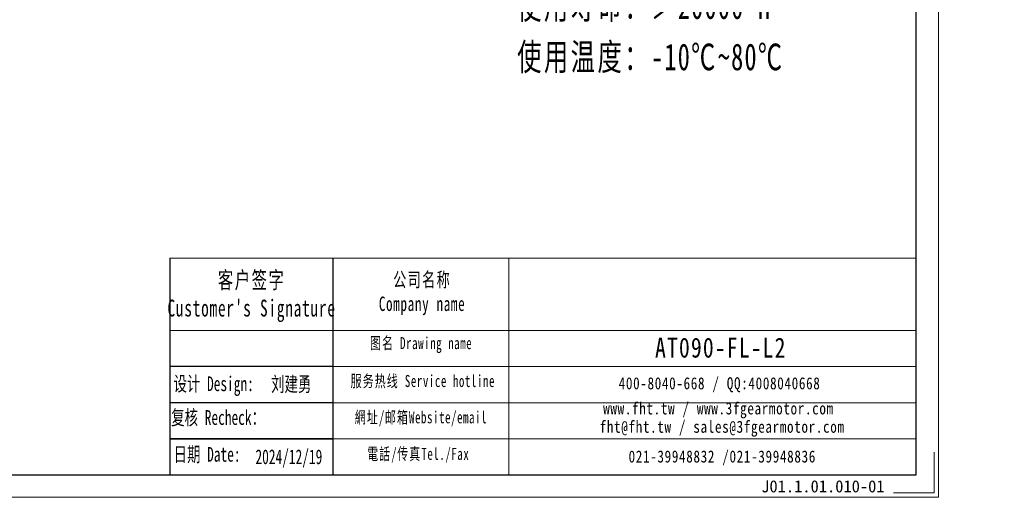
# Model space of a CAD drawing. Header units: millimetres. Extents: x -35 to 701, y -29 to 472.
# Tile 4 of 7: x 333 to 701, y -29 to 149. Entities that reach past the tile are written whole.
import ezdxf

# ---------------------------------------------------------------- set-up
doc = ezdxf.new("R2010")
doc.units = ezdxf.units.MM
doc.layers.add('6文字层', color=3, linetype='Continuous')
doc.layers.add('7标注层', color=4, linetype='Continuous')
for name, color, linetype, lineweight in [('SLD-0', 7, 'Continuous', 18), ('图框_外框线', 7, 'Continuous', 18), ('尺寸线层', 3, 'Continuous', 18), ('粗实线层', 7, 'Continuous', 35)]:
    doc.layers.add(name, color=color, linetype=linetype, lineweight=lineweight)
doc.styles.add('宋体', font='SimSun.ttf', dxfattribs={"width": 0.8})
doc.styles.add('标准', font='txt', dxfattribs={"width": 0.667})
doc.styles.add('样式 1', font='SimSun.ttf')

msp = doc.modelspace()

# ---------------------------------------------------------------- linework, layer by layer
for p, q in [((449.9043, 60.16335), (449.9043, -20.77323)), ((449.9043, 19.65738), (388.8503, 19.65738)), ((449.9043, 6.15539), (388.8503, 6.15539))]:
    msp.add_line(p, q)
at = {"layer": '7标注层', "color": 0}
msp.add_line((388.8503, 60.16335), (388.8503, -20.75939), dxfattribs=at)
at = {"layer": '图框_外框线'}
for p, q in [((388.8503, 60.16335), (449.9043, 60.16335)), ((449.9043, 60.16335), (449.9043, -20.75939)), ((449.9043, 60.16335), (667.88463, 60.16335)), ((515.68588, 60.16335), (515.68588, -20.75939)), ((388.8503, 33.15937), (449.9043, 33.15937)), ((449.9043, 33.15937), (667.88463, 33.15937)), ((449.9043, 19.65738), (667.88463, 19.65738)), ((449.9043, 6.15539), (667.88463, 6.15539)), ((449.9043, -7.3466), (667.88463, -7.3466))]:
    msp.add_line(p, q, dxfattribs=at)
at = {"layer": '图框_外框线', "color": 3}
msp.add_lwpolyline([(-31.75727, -29.18881), (676.31405, -29.18881), (676.31405, 471.51877), (-31.75727, 471.51877)], close=True, dxfattribs=at)
at = {"layer": '图框_外框线', "color": 3, "lineweight": 25}
msp.add_lwpolyline([(10.38983, -20.75939), (667.88463, -20.75939), (667.88463, 463.08935), (10.38983, 463.08935)], close=True, dxfattribs=at)
at = {"layer": '图框_外框线', "color": 3}
msp.add_lwpolyline([(674.62817, -12.32997), (674.62817, -27.50293), (659.45521, -27.50293)], dxfattribs=at)
at = {"layer": '粗实线层'}
msp.add_line((449.9043, -7.3466), (388.8503, -7.3466), dxfattribs=at)

# ---------------------------------------------------------------- texts
at = {"layer": '6文字层', "insert": (609.98043, -22.83185), "char_height": 4.5191936, "width": 48.925268, "attachment_point": 1, "style": '样式 1'}
msp.add_mtext('J01.1.01.010-01', dxfattribs=at)
at = {"layer": 'SLD-0', "color": 1, "attachment_point": 2}
for s, insert, char_height, width, style in [("{\\fNSimSun|b0|i0|c134|p49;\\T1.1;客户签字\\PCustomer's Signature}", (419.48253, 55.16751), 6.3009288, 78.3842038, '标准'), ('{\\fNSimSun|b0|i0|c134|p49;\\T1.1;公司名称\\PCompany name}', (483.2123, 54.83302), 5.4007961, 69.9234467, '标准'), ('{\\fNSimSun|b0|i0|c134|p49;\\T1.1;图名 Drawing name}', (482.84313, 30.67047), 4.5006634, 57.5575638, '标准'), ('\\pt31.50463;{\\H1.38267x;\\T1.1;\\C256;AT090-FL-L2}', (594.86563, 30.47895), 5.4007961, 45.8548828, '宋体'), ('{\\fNSimSun|b0|i0|c134|p49;设计 \\fNSimSun|b0|i0|c0|p49;Design\\fNSimSun|b0|i0|c134|p49;:}', (405.30745, 15.99352), 5.5077672, 70.4370964, '标准'), ('{\\fNSimSun|b1|i0|c134|p49;刘建勇}', (434.30164, 15.87137), 5.5077672, 70.4370964, '标准'), ('{\\fNSimSun|b0|i0|c134|p49;\\T1.1;服务热线 Service hotline}', (483.48135, 16.51822), 4.5006634, 64.1246555, '标准'), ('\\T1.1;400-8040-668 / QQ:4008040668', (594.42441, 15.65825), 4.5006634, 131.0386573, '宋体'), ('{\\fNSimSun|b0|i0|c134|p49;复核 Recheck：}', (406.95546, 3.37468), 5.5077672, 70.4370964, '标准'), ('\\T1.1;www.fht.tw / www.3fgearmotor.com ', (594.00942, 6.28397), 4.5006634, 131.1861706, '宋体'), ('{\\fNSimSun|b0|i0|c134|p49;\\T1.1;網址/邮箱Website/email}', (482.78056, 2.95843), 4.5006634, 66.7477307, '标准'), ('\\pt54.00796;{\\T1.1;fht@fht.tw / sales@3fgearmotor.com }', (595.38105, -0.56935), 4.5006634, 131.1861706, '宋体'), ('{\\fNSimSun|b0|i0|c134|p49;日期 Date:}', (402.84054, -10.37911), 5.5077672, 70.4370964, '标准'), ('{\\fNSimSun|b0|i0|c134|p49;2024/12/19}', (433.41522, -11.29554), 5.5077672, 70.4370964, '标准'), ('{\\fNSimSun|b0|i0|c134|p49;\\T1.1;電話/传真Tel./Fax}', (481.77221, -10.70709), 4.5006634, 67.5505103, '标准'), ('\\T1.1;021-39948832 /021-39948836 ', (595.42811, -11.69112), 4.5006634, 100.1705652, '宋体')]:
    msp.add_mtext(s, dxfattribs=dict(at, insert=insert, char_height=char_height, width=width, style=style))
at = {"layer": '尺寸线层', "insert": (518.73842, 313.00455), "char_height": 10, "width": 176.7251666, "attachment_point": 1, "line_spacing_factor": 1.15057, "style": '标准'}
msp.add_mtext('{\\fNSimSun|b0|i0|c134|p49;\\T1.1;性能参数：\\P减速比：1:12~100\\P额定输出力矩：40-78 N.m\\P最大加速力矩：1.5倍额定扭矩\\P额定输入转速：3000 rpm\\P容许径向力：1700 N\\P容许轴向力：850 N\\P回程间隙：≤12 arcmin\\P使用寿命：＞20000 h\\P使用温度：-10℃~80℃}', dxfattribs=at)

doc.saveas('drawing.dxf')
